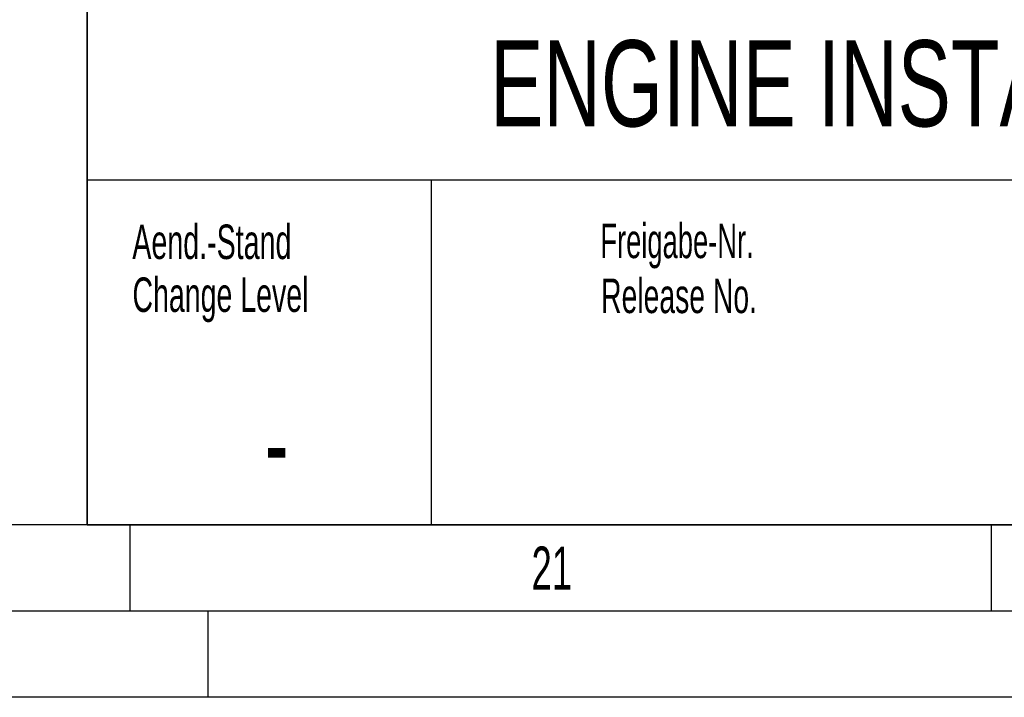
# Model space of a CAD drawing. Header units: millimetres. Extents: x 0 to 1189, y 0 to 841.
# Tile 36 of 77: x 988 to 1045, y 0 to 39. Entities that reach past the tile are written whole.
import ezdxf
from ezdxf.enums import TextEntityAlignment as Align

# ---------------------------------------------------------------- set-up
doc = ezdxf.new("R2010")
doc.units = ezdxf.units.MM
doc.header["$LTSCALE"] = 65.395
doc.layers.get('0').update_dxf_attribs({"linetype": 'CONTINUOUS'})
doc.styles.get("Standard").update_dxf_attribs({"font": 'txt', "width": 0.6})
doc.styles.add('TEXTSTYLE_2', font='txt')
doc.styles.add('TEXTSTYLE_3', font='txt', dxfattribs={"width": 0.8})

# ---------------------------------------------------------------- blocks, each defined once
blk = doc.blocks.new('*T692')
at = {"color": 5, "linetype": 'Continuous'}
for p, q in [((0, 0), (187, 0)), ((0, 0), (0, -75)), ((187, 0), (187, -75)), ((0, -75), (187, -75))]:
    blk.add_line(p, q, dxfattribs=at)
at = {"color": 2, "linetype": 'Continuous', "style": 'TEXTSTYLE_3'}
for s, width, p in [('6M32E_FWS', 0.738095, (73.4, -6.75)), ('1.0', 0.547619, (110.067, -6.75)), ('6M32E_FWS', 0.738095, (73.4, -13.25)), ('1.0', 0.547619, (110.067, -13.25))]:
    blk.add_text(s, height=5, dxfattribs=dict(at, width=width)).set_placement(p)
for s, width, p in [('W882', 0.833333, (81.679, -22.5)), ('1:20', 0.529762, (128.405, -22.5)), ('-', 0.619048, (11, -72.75))]:
    blk.add_text(s, height=5, dxfattribs=dict(at, width=width)).set_placement(p, align=Align.CENTER)
for s, width, p in [('~39500', 0.666667, (185.6, -22.5)), ('1', 0.47619, (185.6, -62.75)), ('1', 0.47619, (185.6, -73.25))]:
    blk.add_text(s, height=5, dxfattribs=dict(at, width=width)).set_placement(p, align=Align.RIGHT)
at = {"color": 5, "linetype": 'Continuous', "width": 0.761905}
blk.add_text('mK', height=2, dxfattribs=at).set_placement((45.071, -31), align=Align.CENTER)
at = {"color": 7, "linetype": 'Continuous', "style": 'TEXTSTYLE_3'}
for s, width, p in [('Motor - Einbauzeichnung', 0.602484, (23.4, -43.125)), ('ENGINE INSTALLATION DRAWING', 0.69224, (23.4, -51.875))]:
    blk.add_text(s, height=5, dxfattribs=dict(at, width=width)).set_placement(p)
at = {"color": 7, "linetype": 'Continuous', "style": 'TEXTSTYLE_3', "width": 0.738095}
blk.add_text('6M32E FWS', height=5, dxfattribs=at).set_placement((121.5, -72.75), align=Align.CENTER)

msp = doc.modelspace()

# ---------------------------------------------------------------- linework, layer by layer
at = {"color": 6, "linetype": 'Continuous'}
for p, q in [((992, 10), (992, 85)), ((1184, 5), (5, 5))]:
    msp.add_line(p, q, dxfattribs=at)
at = {"color": 7, "linetype": 'Continuous'}
for p, q in [((1179, 30), (992, 30)), ((1012, 10), (1012, 30))]:
    msp.add_line(p, q, dxfattribs=at)
at = {"color": 5, "linetype": 'Continuous'}
for p, q in [((1179, 10), (10, 10)), ((994.5, 5), (994.5, 10)), ((1044.5, 5), (1044.5, 10)), ((999, 5), (999, 0)), ((1189, 0), (0, 0))]:
    msp.add_line(p, q, dxfattribs=at)

# ---------------------------------------------------------------- block references
msp.add_blockref('*T692', (992, 85))

# ---------------------------------------------------------------- texts
for s, height, style, width, p in [('Aend.-Stand', 2, 'TEXTSTYLE_3', 0.621212, (994.62617, 25.43176)), ('Freigabe-Nr.', 2, 'TEXTSTYLE_3', 0.593254, (1021.79731, 25.48415)), ('Change Level', 2, 'TEXTSTYLE_3', 0.619048, (994.63475, 22.3631)), ('Release No.', 2, 'TEXTSTYLE_3', 0.614719, (1021.8433, 22.29466)), ('21', 2.50001, 'TEXTSTYLE_2', 0.630952, (1017.806, 6.248))]:
    msp.add_text(s, height=height, dxfattribs=dict(at, style=style, width=width)).set_placement(p)

doc.saveas('drawing.dxf')
